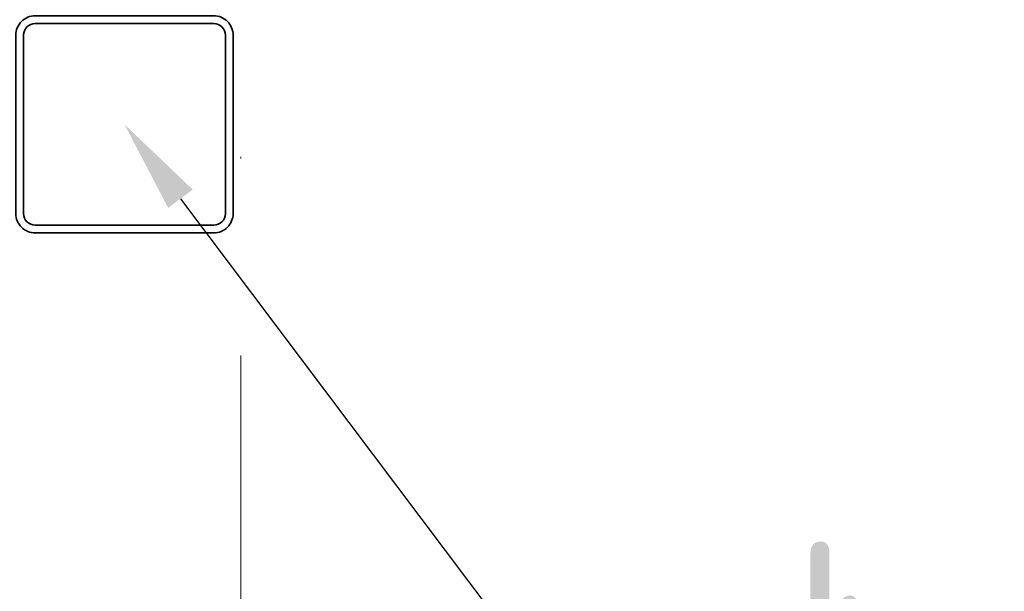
# Model space of a CAD drawing. Header units: millimetres. Extents: x 16720 to 74016, y 25810 to 81213.
# Tile 65 of 256: x 32332 to 32396, y 30970 to 31007. Entities that reach past the tile are written whole.
import ezdxf
from ezdxf import colors
from ezdxf.entities.mleader import LeaderData, LeaderLine
from ezdxf.math import Vec2, Vec3

# ---------------------------------------------------------------- set-up
doc = ezdxf.new("R2010")
doc.units = ezdxf.units.MM
doc.linetypes.add('DASHDOTX2', pattern=[50.8, 25.4, -12.7, 0, -12.7])
for name, color, linetype, lineweight in [('_OPISY', 110, 'Continuous', 9), ('_OŚ', 165, 'DASHDOTX2', 9), ('_STAL', 113, 'Continuous', 35)]:
    doc.layers.add(name, color=color, linetype=linetype, lineweight=lineweight)
doc.styles.add('ROMANS', font='romans.shx', dxfattribs={"width": 0.8, "height": 17})

msp = doc.modelspace()

# ---------------------------------------------------------------- linework, layer by layer
at = {"layer": '_OŚ'}
msp.add_line((32346.709, 29280.425), (32346.709, 33191.238), dxfattribs=at)
at = {"layer": '_STAL'}
for points in [[(32333.459, 30993.425), (32344.959, 30993.425, 0.414214), (32346.209, 30994.675), (32346.209, 31006.175, 0.414214), (32344.959, 31007.425), (32333.459, 31007.425, 0.414214), (32332.209, 31006.175), (32332.209, 30994.675, 0.414214)], [(32333.459, 30993.925), (32344.959, 30993.925, 0.414214), (32345.709, 30994.675), (32345.709, 31006.175, 0.414214), (32344.959, 31006.925), (32333.459, 31006.925, 0.414214), (32332.709, 31006.175), (32332.709, 30994.675, 0.414214)]]:
    msp.add_lwpolyline(points, format="xyb", close=True, dxfattribs=at)

# ---------------------------------------------------------------- leaders
at = {"layer": '_OPISY'}
ml = msp.add_multileader_mtext('Standard', dxfattribs=at)
ml.set_content('{\\Fsimplex|c238;słupek stalowy do mocowania \\Pbramy przemysłowej }', color=256, style='ROMANS')
ml.set_leader_properties()
ml.build(insert=Vec2(0, 0))
ml.multileader.update_dxf_attribs({"dogleg_length": 4, "arrow_head_size": 6})
ctx = ml.context
ctx.base_point, ctx.char_height, ctx.arrow_head_size, ctx.landing_gap_size, ctx.plane_origin, ctx.plane_x_axis, ctx.plane_y_axis = Vec3(32371.045, 30964.19), 14, 6, 3, Vec3(32845.293, 30612.938), Vec3(1, 0, 0), Vec3(0, 1, 0)
ctx.text_align_type = 2
notes = []
notes.append((ctx, [(1, (1, 1, 0), (32366.471, 30964.19), (1, 0, 0), 4.574, [(0, [(32339.209, 31000.425)], 0, [])])]))
ctx.mtext.insert, ctx.mtext.text_direction, ctx.mtext.flow_direction = Vec3(32374.045, 30973.524), Vec3(1, 0, 0), 5
for ctx, leaders in notes:
    for number, flags, end, landing, length, lines in leaders:
        leader = LeaderData()
        leader.index, (leader.has_last_leader_line, leader.has_dogleg_vector, leader.attachment_direction) = number, flags
        leader.last_leader_point, leader.dogleg_vector, leader.dogleg_length = Vec3(end), Vec3(landing), length
        for number, points, colour, breaks in lines:
            line = LeaderLine()
            line.index, line.vertices, line.color, line.breaks = number, Vec3.list(points), colors.encode_raw_color(colour), breaks
            leader.lines.append(line)
        ctx.leaders.append(leader)

doc.saveas('drawing.dxf')
